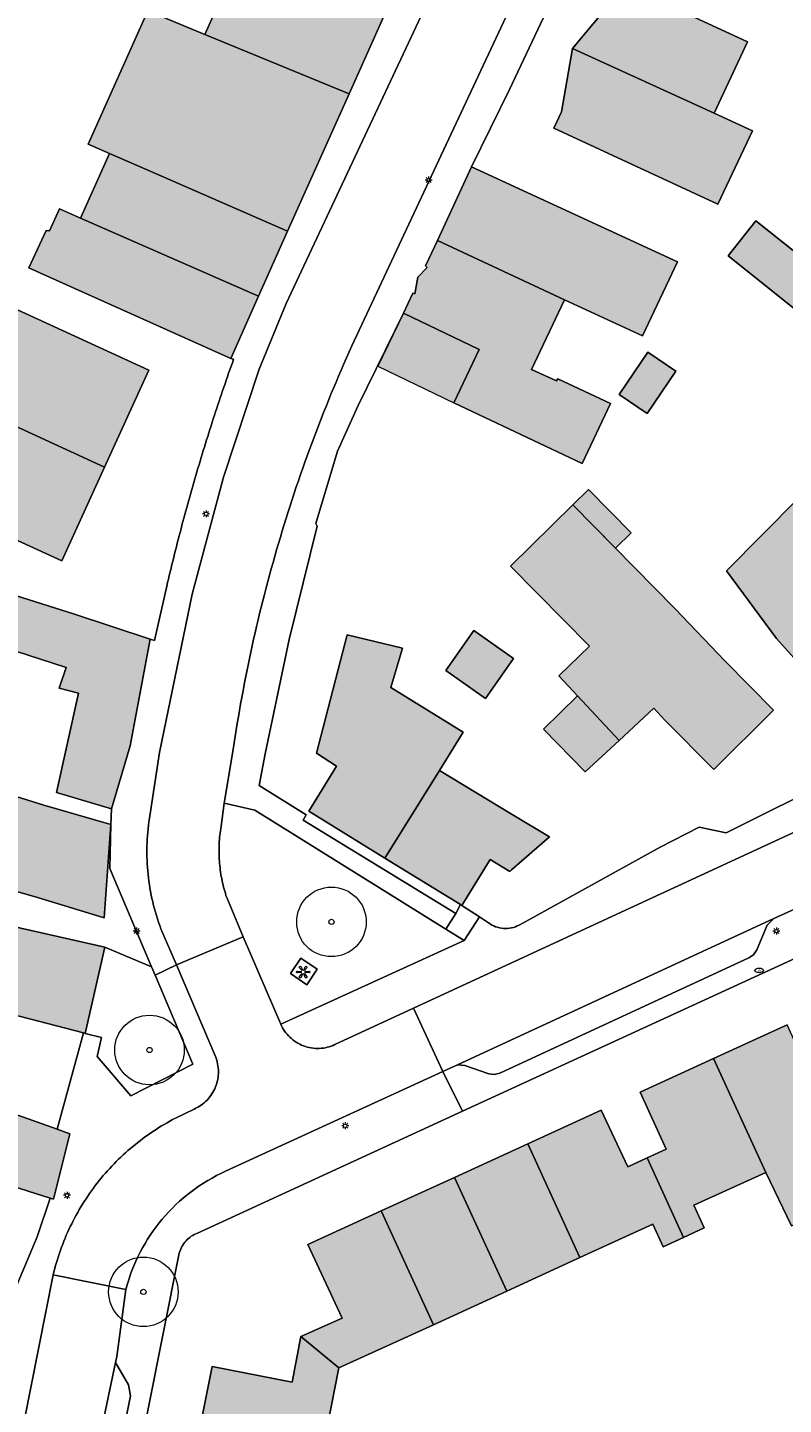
# Model space of a CAD drawing. Header units: metres. Extents: x 187482 to 189800, y 333582 to 335019.
# Tile 48 of 256: x 188123 to 188178, y 333767 to 333866. Entities that reach past the tile are written whole.
import ezdxf
from ezdxf.enums import TextEntityAlignment as Align

# ---------------------------------------------------------------- set-up
doc = ezdxf.new("R2010")
doc.units = ezdxf.units.M
doc.layers.get('0').update_dxf_attribs({"color": 252, "lineweight": 18})
for name, color, linetype, lineweight in [('B-WE-GR-BEPLANTING_CULTUUR_BODEMBEDEKKER-GV', 252, 'Continuous', 18), ('B-WE-GR-BOOM-S', 252, 'Continuous', 18), ('B-WE-GR-HAAG-G', 252, 'GR-HAAG1-SO', 18), ('B-WE-IE-KUNSTOBJECT-S', 252, 'Continuous', 18), ('B-WE-IE-MEUBILAIR-S', 252, 'Continuous', 18), ('B-WE-IE-TERREINAFSCHEIDING_KUNSTMATIG_HEKWERK-G', 252, 'IE-TERREINAFSCHEIDING_KUNSTMATIG-SO', 18), ('B-WE-IE-TERREINAFSCHEIDING_KUNSTMATIG_HEKWERK_RASTER-G', 252, 'IE-TERREINAFSCHEIDING_KUNSTMATIG-SO', 18), ('B-WE-OG-BEBOUWING-GV', 252, 'Continuous', 18), ('B-WE-OG-BEBOUWING_LUIFEL-GV', 252, 'Continuous', 18), ('B-WE-OG-TERREIN_ERF-GV', 252, 'Continuous', 18), ('B-WE-VH-GESLOTENVERHARDING_ASFALT-GV', 252, 'Continuous', 18), ('B-WE-VH-OPENVERHARDING-GV', 252, 'Continuous', 18), ('B-WE-VH-OPENVERHARDING_BETONSTRAATSTEEN-GV', 252, 'Continuous', 18), ('B-WE-VH-OPENVERHARDING_SIERBESTRATING-GV', 252, 'Continuous', 18), ('B-WE-VH-OPENVERHARDING_TEGEL-GV', 252, 'Continuous', 18)]:
    doc.layers.add(name, color=color, linetype=linetype, lineweight=lineweight)
doc.layers.add('B-WE-OG-BEBOUWING-V', color=7, linetype='Continuous', lineweight=18, true_color=0xf0f0f0)
doc.styles.add('NLCS-ISO', font='NLCS-ISO.ttf')
doc.linetypes.add('GR-HAAG1-SO', pattern='A,6,[176,NLCS.SHX,S=0.125,R=0,X=0,Y=0],-2', length=8)
doc.linetypes.add('IE-TERREINAFSCHEIDING_KUNSTMATIG-SO', pattern='A,4,[82,NLCS.SHX,S=0.75,R=90,X=0,Y=0],4,-2', length=10)

# ---------------------------------------------------------------- blocks, each defined once
blk = doc.blocks.new('SIE-MEUBILAIR_PAAL_LICHTMAST-SO')
for points in [[(-0.62, 0), (-1, 0)], [(-0.71, 0.71), (-0.44, 0.44)], [(0, 1), (0, 0.62)], [(0.44, 0.44), (0.71, 0.71)], [(1, 0), (0.62, 0)], [(-0.71, -0.71), (-0.44, -0.44)], [(0, -0.62), (0, -1)], [(0.44, -0.44), (0.71, -0.71)]]:
    blk.add_lwpolyline(points)
blk.add_circle((0, 0), 0.5)
blk = doc.blocks.new('SIE-MEUBILAIR_PUT_BRANDKRAAN-SO')
blk.add_ellipse((0, 0), major_axis=(1.25, 0), ratio=0.54)
at = {"style": 'NLCS-ISO'}
blk.add_text('bk', height=0.75, dxfattribs=at).set_placement((0.03, 0), align=Align.MIDDLE_CENTER)
blk = doc.blocks.new('SIE-KUNSTOBJECT-SO')
at = {"flags": 128}
blk.add_lwpolyline([(0.27, -0.73, 0.700208), (-0.27, -0.73), (-0.56, -1.53, -1), (-1.05, -1.25), (-0.5, -0.6, 0.700208), (-0.77, -0.13), (-1.6, -0.28, -1), (-1.6, 0.28), (-0.77, 0.13, 0.700208), (-0.5, 0.6), (-1.05, 1.25, -1), (-0.56, 1.53), (-0.27, 0.73, 0.700208), (0.27, 0.73), (0.56, 1.53, -1), (1.05, 1.25), (0.5, 0.6, 0.700208), (0.77, 0.13), (1.6, 0.28, -1), (1.6, -0.28), (0.77, -0.13, 0.700208), (0.5, -0.6), (1.05, -1.25, -1), (0.56, -1.53)], format="xyb", close=True, dxfattribs=at)
blk = doc.blocks.new('SGR-BOOM_GBKN-SO')
at = {"color": 0, "linetype": 'ByBlock', "lineweight": 18}
for radius in [2, 0.15]:
    blk.add_circle((0, 0), radius, dxfattribs=at)

msp = doc.modelspace()

# ---------------------------------------------------------------- hatches: boundary and pattern name
at = {"layer": 'B-WE-OG-BEBOUWING-V'}
h = msp.add_hatch(color=256, dxfattribs=at)
h.dxf.hatch_style = 1
h.paths.add_polyline_path([(188132.429, 333873.756), (188131.81, 333872.349), (188133.012, 333871.901), (188132.41, 333870.531), (188137.352, 333868.689), (188135.911, 333865.47), (188137.65, 333864.753), (188146.282, 333861.196), (188149.117, 333867.53)], flags=17)
h = msp.add_hatch(color=256, dxfattribs=at)
h.dxf.hatch_style = 1
h.paths.add_polyline_path([(188172.538, 333859.796), (188174.929, 333864.943), (188165.842, 333869.161), (188165.261, 333867.988), (188162.353, 333864.458)], flags=17)
h = msp.add_hatch(color=256, dxfattribs=at)
h.dxf.hatch_style = 1
h.paths.add_polyline_path([(188141.86, 333851.318), (188146.282, 333861.196), (188137.65, 333864.753), (188135.911, 333865.47), (188131.808, 333867.161), (188127.519, 333857.577), (188129.053, 333856.908), (188131.585, 333855.803)], flags=17)
h = msp.add_hatch(color=256, dxfattribs=at)
h.dxf.hatch_style = 1
h.paths.add_polyline_path([(188172.538, 333859.796), (188162.353, 333864.458), (188161.557, 333859.905), (188161.003, 333858.732), (188172.801, 333853.256), (188175.275, 333858.54)], flags=17)
h = msp.add_hatch(color=256, dxfattribs=at)
h.dxf.hatch_style = 1
h.paths.add_polyline_path([(188139.769, 333846.646), (188141.86, 333851.318), (188131.585, 333855.803), (188129.053, 333856.908), (188126.976, 333852.266)], flags=17)
h = msp.add_hatch(color=256, dxfattribs=at)
h.dxf.hatch_style = 1
h.paths.add_polyline_path([(188152.625, 333850.661), (188161.771, 333846.398), (188167.377, 333843.794), (188169.896, 333849.121), (188155.091, 333855.939)], flags=17)
h = msp.add_hatch(color=256, dxfattribs=at)
h.dxf.hatch_style = 1
h.paths.add_polyline_path([(188137.768, 333842.176), (188139.769, 333846.646), (188126.976, 333852.266), (188125.447, 333852.938), (188124.748, 333851.336), (188124.493, 333851.378), (188123.249, 333848.676), (188124.052, 333848.316)], flags=17)
h = msp.add_hatch(color=256, dxfattribs=at)
h.dxf.hatch_style = 1
h.paths.add_polyline_path([(188178.421, 333845.647), (188180.426, 333848.149), (188175.536, 333852.06), (188173.544, 333849.549)], flags=17)
h = msp.add_hatch(color=256, dxfattribs=at)
h.dxf.hatch_style = 1
h.paths.add_polyline_path([(188161.771, 333846.398), (188152.625, 333850.661), (188151.768, 333848.826), (188151.888, 333848.703), (188151.219, 333848.021), (188151.017, 333846.829), (188150.864, 333846.867), (188150.188, 333845.433), (188155.643, 333842.814), (188153.804, 333838.986), (188163.04, 333834.62), (188165.083, 333838.941), (188161.295, 333840.697), (188161.181, 333840.571), (188159.393, 333841.388)], flags=17)
h = msp.add_hatch(color=256, dxfattribs=at)
h.dxf.hatch_style = 1
h.paths.add_polyline_path([(188121.012, 333837.881), (188128.682, 333834.345), (188131.877, 333841.34), (188122.12, 333845.804), (188118.919, 333838.843)], flags=17)
h = msp.add_hatch(color=256, dxfattribs=at)
h.dxf.hatch_style = 1
h.paths.add_polyline_path([(188153.804, 333838.986), (188155.643, 333842.814), (188150.188, 333845.433), (188148.35, 333841.605)], flags=17)
h = msp.add_hatch(color=256, dxfattribs=at)
h.dxf.hatch_style = 1
h.paths.add_polyline_path([(188167.705, 333838.222), (188169.765, 333841.253), (188167.754, 333842.62), (188165.694, 333839.589)], flags=17)
h = msp.add_hatch(color=256, dxfattribs=at)
h.dxf.hatch_style = 1
h.paths.add_polyline_path([(188121.012, 333837.881), (188119.851, 333835.357), (188117.759, 333836.321), (188115.82, 333832.107), (188125.615, 333827.632), (188128.682, 333834.345)], flags=17)
h = msp.add_hatch(color=256, dxfattribs=at)
h.dxf.hatch_style = 1
h.paths.add_polyline_path([(188185.778, 333829.736), (188186.1, 333830.074), (188185.714, 333830.433), (188181.133, 333834.693), (188173.425, 333826.899), (188177.015, 333822.046), (188183.838, 333814.415), (188185.475, 333812.584), (188190.625, 333816.346), (188190.54, 333816.443), (188190.386, 333816.621), (188190.232, 333816.487), (188184.09, 333823.997), (188183.01, 333823.193), (188181.446, 333825.19)], flags=17)
h = msp.add_hatch(color=256, dxfattribs=at)
h.dxf.hatch_style = 1
h.paths.add_polyline_path([(188162.373, 333831.637), (188165.439, 333828.523), (188166.57, 333829.636), (188163.504, 333832.751)], flags=17)
h = msp.add_hatch(color=256, dxfattribs=at)
h.dxf.hatch_style = 1
h.paths.add_polyline_path([(188165.693, 333814.704), (188168.194, 333817.021), (188168.984, 333816.169), (188172.5, 333812.615), (188176.806, 333816.875), (188173.29, 333820.429), (188169.723, 333824.171), (188162.373, 333831.637), (188157.885, 333827.243), (188163.56, 333821.49), (188161.364, 333819.344), (188162.699, 333817.913)], flags=17)
h = msp.add_hatch(color=256, dxfattribs=at)
h.dxf.hatch_style = 1
h.paths.add_polyline_path([(188120.453, 333821.717), (188125.926, 333819.958), (188125.433, 333818.459), (188126.814, 333818.108), (188125.238, 333810.957), (188129.207, 333809.79), (188130.538, 333814.315), (188131.968, 333821.996), (188126.534, 333823.774), (188115.674, 333827.213), (188112.152, 333817.388), (188114.756, 333816.549), (188115.102, 333817.586), (188118.69, 333816.431)], flags=17)
h = msp.add_hatch(color=256, dxfattribs=at)
h.dxf.hatch_style = 1
h.paths.add_polyline_path([(188148.859, 333806.246), (188152.771, 333812.547), (188154.485, 333815.308), (188149.277, 333818.515), (188150.113, 333821.335), (188146.141, 333822.303), (188143.944, 333813.794), (188145.379, 333812.867), (188143.375, 333809.619)], flags=17)
h = msp.add_hatch(color=256, dxfattribs=at)
h.dxf.hatch_style = 1
h.paths.add_polyline_path([(188156.092, 333817.728), (188158.107, 333820.589), (188155.245, 333822.605), (188153.23, 333819.743)], flags=17)
h = msp.add_hatch(color=256, dxfattribs=at)
h.dxf.hatch_style = 1
h.paths.add_polyline_path([(188162.699, 333817.913), (188160.26, 333815.519), (188163.259, 333812.448), (188165.693, 333814.704)], flags=17)
h = msp.add_hatch(color=256, dxfattribs=at)
h.dxf.hatch_style = 1
h.paths.add_polyline_path([(188129.139, 333808.662), (188124.339, 333810.063), (188122.348, 333810.668), (188120.964, 333811.089), (188111.331, 333814.016), (188109.448, 333807.569), (188123.876, 333803.416), (188128.659, 333801.959)], flags=17)
h = msp.add_hatch(color=256, dxfattribs=at)
h.dxf.hatch_style = 1
h.paths.add_polyline_path([(188148.859, 333806.246), (188154.295, 333802.902), (188154.395, 333802.841), (188156.43, 333806.156), (188157.826, 333805.295), (188157.956, 333805.407), (188160.691, 333807.764), (188158.009, 333809.377), (188152.771, 333812.547)], flags=17)
h = msp.add_hatch(color=256, dxfattribs=at)
h.dxf.hatch_style = 1
h.paths.add_polyline_path([(188113.757, 333790.294), (188114.59, 333793.261), (188107.817, 333795.775), (188108.757, 333799.148), (188112.276, 333798.311), (188112.076, 333797.595), (188127.177, 333793.672), (188127.303, 333793.639), (188128.708, 333799.851), (188121.396, 333801.505), (188121.317, 333801.39), (188113.196, 333803.681), (188110.584, 333804.757), (188110.757, 333805.503), (188102.307, 333807.874), (188100.022, 333798.537), (188105.695, 333796.721), (188104.821, 333793.59), (188113.061, 333791.021), (188112.928, 333790.552)], flags=17)
h = msp.add_hatch(color=256, dxfattribs=at)
h.dxf.hatch_style = 1
h.paths.add_polyline_path([(188109.235, 333785.699), (188111.473, 333785.043), (188114.833, 333784.084), (188115.06, 333784.88), (188124.794, 333781.807), (188125.034, 333781.731), (188126.211, 333786.423), (188125.294, 333786.749), (188121.035, 333788.263), (188113.757, 333790.294), (188112.928, 333790.552), (188113.061, 333791.021), (188104.821, 333793.59), (188105.695, 333796.721), (188100.022, 333798.537), (188096.232, 333799.75), (188090.915, 333801.141), (188089.982, 333797.797), (188092.841, 333797.032), (188099.155, 333795.342), (188098.866, 333794.322), (188100.614, 333793.746), (188100.352, 333792.803), (188104.278, 333791.641), (188103.485, 333788.902), (188107.952, 333787.488)], flags=17)
h = msp.add_hatch(color=256, dxfattribs=at)
h.dxf.hatch_style = 1
h.paths.add_polyline_path([(188172.49, 333791.83), (188176.24, 333783.642), (188178.093, 333779.808), (188183.112, 333782.142), (188181.526, 333786.052), (188177.771, 333794.249)], flags=17)
h = msp.add_hatch(color=256, dxfattribs=at)
h.dxf.hatch_style = 1
h.paths.add_polyline_path([(188176.24, 333783.642), (188172.49, 333791.83), (188167.209, 333789.411), (188169.082, 333785.32), (188167.7, 333784.687), (188170.32, 333778.967), (188171.814, 333779.656), (188171.075, 333781.286)], flags=17)
h = msp.add_hatch(color=256, dxfattribs=at)
h.dxf.hatch_style = 1
h.paths.add_polyline_path([(188159.14, 333785.705), (188162.881, 333777.535), (188168.116, 333779.927), (188168.865, 333778.296), (188170.32, 333778.967), (188167.7, 333784.687), (188166.318, 333784.054), (188164.414, 333788.121)], flags=17)
h = msp.add_hatch(color=256, dxfattribs=at)
h.dxf.hatch_style = 1
h.paths.add_polyline_path([(188157.612, 333775.116), (188162.881, 333777.535), (188159.14, 333785.705), (188153.867, 333783.289)], flags=17)
h = msp.add_hatch(color=256, dxfattribs=at)
h.dxf.hatch_style = 1
h.paths.add_polyline_path([(188148.594, 333780.874), (188152.339, 333772.7), (188157.612, 333775.116), (188153.867, 333783.289)], flags=17)
h = msp.add_hatch(color=256, dxfattribs=at)
h.dxf.hatch_style = 1
h.paths.add_polyline_path([(188152.339, 333772.7), (188148.594, 333780.874), (188143.322, 333778.458), (188145.771, 333773.178), (188142.805, 333771.838), (188145.55, 333769.601)], flags=17)
h = msp.add_hatch(color=256, dxfattribs=at)
h.dxf.hatch_style = 1
h.paths.add_polyline_path([(188142.805, 333771.838), (188142.191, 333768.57), (188136.444, 333769.696), (188135.315, 333764.051), (188144.1, 333762.294), (188145.55, 333769.601)], flags=17)

# ---------------------------------------------------------------- linework, layer by layer
at = {"layer": 'B-WE-GR-BEPLANTING_CULTUUR_BODEMBEDEKKER-GV', "flags": 128}
msp.add_lwpolyline([(188137.477, 333803.418), (188138.675, 333800.586), (188141.361, 333794.314), (188154.565, 333800.322), (188153.24, 333801.143), (188139.502, 333809.704), (188137.29, 333810.188), (188137.047, 333808.353)], dxfattribs=at)
at = {"layer": 'B-WE-GR-BEPLANTING_CULTUUR_BODEMBEDEKKER-GV'}
for points in [[(188137.047, 333808.353, 0.030584), (188136.933, 333807.109)], [(188136.933, 333807.109, 0.030424), (188136.967, 333805.86)], [(188136.967, 333805.86, 0.029208), (188137.149, 333804.624)], [(188137.149, 333804.624, 0.029895), (188137.477, 333803.418)]]:
    msp.add_lwpolyline(points, format="xyb", dxfattribs=at)
at = {"layer": 'B-WE-GR-BEPLANTING_CULTUUR_BODEMBEDEKKER-GV', "flags": 128}
for points in [[(188127.303, 333793.639), (188128.482, 333793.349), (188128.158, 333791.974), (188130.58, 333789.149), (188135.054, 333791.425), (188132.33, 333797.841), (188132.078, 333798.435), (188128.708, 333799.851)], [(188143.984, 333798.255), (188143.244, 333797.138), (188142.059, 333797.942), (188142.799, 333799.059)]]:
    msp.add_lwpolyline(points, close=True, dxfattribs=at)
at = {"layer": 'B-WE-GR-HAAG-G', "ltscale": 0.2, "flags": 128}
for points in [[(188168.65, 333807.03), (188158.497, 333801.433)], [(188154.395, 333802.841), (188155.658, 333802.014)]]:
    msp.add_lwpolyline(points, dxfattribs=at)
at = {"layer": 'B-WE-GR-HAAG-G', "ltscale": 0.2}
for points in [[(188156.81, 333801.316, -0.071755), (188156.301, 333801.593)], [(188157.376, 333801.192, -0.071128), (188156.81, 333801.316)], [(188157.954, 333801.232, -0.069113), (188157.376, 333801.192)], [(188158.497, 333801.433, -0.072161), (188157.954, 333801.232)]]:
    msp.add_lwpolyline(points, format="xyb", dxfattribs=at)
at = {"layer": 'B-WE-IE-TERREINAFSCHEIDING_KUNSTMATIG_HEKWERK-G', "ltscale": 0.2, "flags": 128}
msp.add_lwpolyline([(188162.069, 333870.574), (188157.804, 333861.505)], dxfattribs=at)
at = {"layer": 'B-WE-IE-TERREINAFSCHEIDING_KUNSTMATIG_HEKWERK_RASTER-G', "ltscale": 0.2, "flags": 128}
msp.add_lwpolyline([(188150.188, 333845.433), (188146.92, 333838.792), (188145.454, 333835.51), (188143.881, 333830.294), (188143.982, 333830.107), (188141.959, 333821.964), (188140.24, 333813.752), (188139.812, 333811.469), (188143.194, 333809.363)], dxfattribs=at)
at = {"layer": 'B-WE-OG-BEBOUWING-GV', "flags": 128}
for points in [[(188132.429, 333873.756), (188131.81, 333872.349), (188133.012, 333871.901), (188132.41, 333870.531), (188137.352, 333868.689), (188135.911, 333865.47), (188137.65, 333864.753), (188146.282, 333861.196), (188149.117, 333867.53)], [(188172.538, 333859.796), (188174.929, 333864.943), (188165.842, 333869.161), (188165.261, 333867.988), (188162.353, 333864.458)], [(188141.86, 333851.318), (188146.282, 333861.196), (188137.65, 333864.753), (188135.911, 333865.47), (188131.808, 333867.161), (188127.519, 333857.577), (188129.053, 333856.908), (188131.585, 333855.803)], [(188172.538, 333859.796), (188162.353, 333864.458), (188161.557, 333859.905), (188161.003, 333858.732), (188172.801, 333853.256), (188175.275, 333858.54)], [(188139.769, 333846.646), (188141.86, 333851.318), (188131.585, 333855.803), (188129.053, 333856.908), (188126.976, 333852.266)], [(188152.625, 333850.661), (188161.771, 333846.398), (188167.377, 333843.794), (188169.896, 333849.121), (188155.091, 333855.939)], [(188137.768, 333842.176), (188139.769, 333846.646), (188126.976, 333852.266), (188125.447, 333852.938), (188124.748, 333851.336), (188124.493, 333851.378), (188123.249, 333848.676), (188124.052, 333848.316)], [(188178.421, 333845.647), (188180.426, 333848.149), (188175.536, 333852.06), (188173.544, 333849.549)], [(188161.771, 333846.398), (188152.625, 333850.661), (188151.768, 333848.826), (188151.888, 333848.703), (188151.219, 333848.021), (188151.017, 333846.829), (188150.864, 333846.867), (188150.188, 333845.433), (188155.643, 333842.814), (188153.804, 333838.986), (188163.04, 333834.62), (188165.083, 333838.941), (188161.295, 333840.697), (188161.181, 333840.571), (188159.393, 333841.388)], [(188121.012, 333837.881), (188128.682, 333834.345), (188131.877, 333841.34), (188122.12, 333845.804), (188118.919, 333838.843)], [(188167.705, 333838.222), (188169.765, 333841.253), (188167.754, 333842.62), (188165.694, 333839.589)], [(188121.012, 333837.881), (188119.851, 333835.357), (188117.759, 333836.321), (188115.82, 333832.107), (188125.615, 333827.632), (188128.682, 333834.345)], [(188185.778, 333829.736), (188186.1, 333830.074), (188185.714, 333830.433), (188181.133, 333834.693), (188173.425, 333826.899), (188177.015, 333822.046), (188183.838, 333814.415), (188185.475, 333812.584), (188190.625, 333816.346), (188190.54, 333816.443), (188190.386, 333816.621), (188190.232, 333816.487), (188184.09, 333823.997), (188183.01, 333823.193), (188181.446, 333825.19)], [(188165.693, 333814.704), (188168.194, 333817.021), (188168.984, 333816.169), (188172.5, 333812.615), (188176.806, 333816.875), (188173.29, 333820.429), (188169.723, 333824.171), (188162.373, 333831.637), (188157.885, 333827.243), (188163.56, 333821.49), (188161.364, 333819.344), (188162.699, 333817.913)], [(188120.453, 333821.717), (188125.926, 333819.958), (188125.433, 333818.459), (188126.814, 333818.108), (188125.238, 333810.957), (188129.207, 333809.79), (188130.538, 333814.315), (188131.968, 333821.996), (188126.534, 333823.774), (188115.674, 333827.213), (188112.152, 333817.388), (188114.756, 333816.549), (188115.102, 333817.586), (188118.69, 333816.431)], [(188148.859, 333806.246), (188152.771, 333812.547), (188154.485, 333815.308), (188149.277, 333818.515), (188150.113, 333821.335), (188146.141, 333822.303), (188143.944, 333813.794), (188145.379, 333812.867), (188143.375, 333809.619)], [(188156.092, 333817.728), (188158.107, 333820.589), (188155.245, 333822.605), (188153.23, 333819.743)], [(188162.699, 333817.913), (188160.26, 333815.519), (188163.259, 333812.448), (188165.693, 333814.704)], [(188129.139, 333808.662), (188124.339, 333810.063), (188122.348, 333810.668), (188120.964, 333811.089), (188111.331, 333814.016), (188109.448, 333807.569), (188123.876, 333803.416), (188128.659, 333801.959)], [(188148.859, 333806.246), (188154.295, 333802.902), (188154.395, 333802.841), (188156.43, 333806.156), (188157.826, 333805.295), (188157.956, 333805.407), (188160.691, 333807.764), (188158.009, 333809.377), (188152.771, 333812.547)], [(188113.757, 333790.294), (188114.59, 333793.261), (188107.817, 333795.775), (188108.757, 333799.148), (188112.276, 333798.311), (188112.076, 333797.595), (188127.177, 333793.672), (188127.303, 333793.639), (188128.708, 333799.851), (188121.396, 333801.505), (188121.317, 333801.39), (188113.196, 333803.681), (188110.584, 333804.757), (188110.757, 333805.503), (188102.307, 333807.874), (188100.022, 333798.537), (188105.695, 333796.721), (188104.821, 333793.59), (188113.061, 333791.021), (188112.928, 333790.552)], [(188172.49, 333791.83), (188176.24, 333783.642), (188178.093, 333779.808), (188183.112, 333782.142), (188181.526, 333786.052), (188177.771, 333794.249)], [(188176.24, 333783.642), (188172.49, 333791.83), (188167.209, 333789.411), (188169.082, 333785.32), (188167.7, 333784.687), (188170.32, 333778.967), (188171.814, 333779.656), (188171.075, 333781.286)], [(188159.14, 333785.705), (188162.881, 333777.535), (188168.116, 333779.927), (188168.865, 333778.296), (188170.32, 333778.967), (188167.7, 333784.687), (188166.318, 333784.054), (188164.414, 333788.121)], [(188157.612, 333775.116), (188162.881, 333777.535), (188159.14, 333785.705), (188153.867, 333783.289)], [(188148.594, 333780.874), (188152.339, 333772.7), (188157.612, 333775.116), (188153.867, 333783.289)], [(188152.339, 333772.7), (188148.594, 333780.874), (188143.322, 333778.458), (188145.771, 333773.178), (188142.805, 333771.838), (188145.55, 333769.601)], [(188142.805, 333771.838), (188142.191, 333768.57), (188136.444, 333769.696), (188135.315, 333764.051), (188144.1, 333762.294), (188145.55, 333769.601)]]:
    msp.add_lwpolyline(points, close=True, dxfattribs=at)
msp.add_lwpolyline([(188115.06, 333784.88), (188124.794, 333781.807), (188125.034, 333781.731), (188126.211, 333786.423), (188125.294, 333786.749), (188121.035, 333788.263)], dxfattribs=at)
at = {"layer": 'B-WE-OG-BEBOUWING_LUIFEL-GV', "flags": 128}
for points in [[(188153.804, 333838.986), (188155.643, 333842.814), (188150.188, 333845.433), (188148.35, 333841.605)], [(188162.373, 333831.637), (188165.439, 333828.523), (188166.57, 333829.636), (188163.504, 333832.751)]]:
    msp.add_lwpolyline(points, close=True, dxfattribs=at)
at = {"layer": 'B-WE-OG-TERREIN_ERF-GV', "flags": 128}
for points in [[(188162.069, 333870.574), (188157.804, 333861.505), (188155.091, 333855.939), (188169.896, 333849.121), (188167.377, 333843.794), (188161.771, 333846.398), (188159.393, 333841.388), (188161.181, 333840.571), (188161.295, 333840.697), (188165.083, 333838.941), (188163.04, 333834.62), (188153.804, 333838.986), (188155.643, 333842.814), (188150.188, 333845.433), (188146.92, 333838.792), (188145.454, 333835.51), (188143.881, 333830.294), (188143.982, 333830.107), (188141.959, 333821.964), (188140.24, 333813.752), (188139.812, 333811.469), (188143.194, 333809.363), (188142.969, 333808.977), (188153.95, 333802.257), (188154.295, 333802.902), (188148.859, 333806.246), (188143.375, 333809.619), (188145.379, 333812.867), (188143.944, 333813.794), (188146.141, 333822.303), (188150.113, 333821.335), (188149.277, 333818.515), (188154.485, 333815.308), (188152.771, 333812.547), (188158.009, 333809.377), (188160.691, 333807.764), (188157.956, 333805.407), (188157.826, 333805.295), (188156.43, 333806.156), (188154.395, 333802.841), (188155.658, 333802.014), (188156.301, 333801.593)], [(188137.975, 333842.11), (188137.768, 333842.176), (188124.052, 333848.316), (188123.249, 333848.676), (188124.493, 333851.378), (188124.748, 333851.336), (188125.447, 333852.938), (188126.976, 333852.266), (188129.053, 333856.908), (188127.519, 333857.577), (188131.808, 333867.161), (188135.911, 333865.47), (188137.352, 333868.689)], [(188183.838, 333814.415), (188177.015, 333822.046), (188173.425, 333826.899), (188181.133, 333834.693)], [(188115.674, 333827.213), (188126.534, 333823.774), (188131.968, 333821.996), (188132.3, 333821.899), (188133.17, 333825.795)], [(188121.396, 333801.505), (188128.708, 333799.851), (188132.078, 333798.435), (188129.081, 333805.496), (188129.139, 333808.662), (188129.207, 333809.79), (188125.238, 333810.957), (188126.814, 333818.108), (188125.433, 333818.459), (188125.926, 333819.958), (188120.453, 333821.717)], [(188158.497, 333801.433), (188168.65, 333807.03), (188171.456, 333808.477), (188173.387, 333808.072), (188181.326, 333812.014)], [(188190.962, 333788.4), (188185.967, 333799.31), (188183.063, 333801.215), (188154.438, 333788.055), (188135.376, 333779.291)], [(188135.315, 333764.051), (188136.444, 333769.696), (188142.191, 333768.57), (188142.805, 333771.838), (188145.771, 333773.178), (188143.322, 333778.458), (188148.594, 333780.874), (188153.867, 333783.289), (188159.14, 333785.705), (188164.414, 333788.121), (188166.318, 333784.054), (188167.7, 333784.687), (188169.082, 333785.32), (188167.209, 333789.411), (188172.49, 333791.83), (188177.771, 333794.249)], [(188121.315, 333772.982), (188123.859, 333779.011), (188124.794, 333781.807), (188115.06, 333784.88)], [(188178.093, 333779.808), (188176.24, 333783.642), (188171.075, 333781.286), (188171.814, 333779.656), (188170.32, 333778.967), (188168.865, 333778.296), (188168.116, 333779.927), (188162.881, 333777.535), (188157.612, 333775.116), (188152.339, 333772.7), (188145.55, 333769.601), (188144.1, 333762.294)], [(188134.065, 333777.853), (188125.02, 333732.483), (188125.797, 333732.339), (188152.552, 333726.93), (188153.982, 333734.031), (188150.845, 333734.646), (188147.708, 333735.26), (188148.316, 333738.362), (188148.923, 333741.464), (188152.056, 333740.832), (188155.19, 333740.199), (188156.148, 333744.952), (188153.949, 333745.392), (188154.564, 333748.477), (188155.18, 333751.562), (188157.38, 333751.112)]]:
    msp.add_lwpolyline(points, dxfattribs=at)
for points in [[(188172.538, 333859.796), (188175.275, 333858.54), (188172.801, 333853.256), (188161.003, 333858.732), (188161.557, 333859.905), (188162.353, 333864.458), (188165.261, 333867.988), (188165.842, 333869.161), (188174.929, 333864.943)], [(188175.536, 333852.06), (188180.426, 333848.149), (188178.421, 333845.647), (188173.544, 333849.549)], [(188128.682, 333834.345), (188125.615, 333827.632), (188115.82, 333832.107), (188117.759, 333836.321), (188119.851, 333835.357), (188121.012, 333837.881), (188118.919, 333838.843), (188122.12, 333845.804), (188131.877, 333841.34)], [(188167.705, 333838.222), (188165.694, 333839.589), (188167.754, 333842.62), (188169.765, 333841.253)], [(188162.373, 333831.637), (188169.723, 333824.171), (188173.29, 333820.429), (188176.806, 333816.875), (188172.5, 333812.615), (188168.984, 333816.169), (188168.194, 333817.021), (188165.693, 333814.704), (188163.259, 333812.448), (188160.26, 333815.519), (188162.699, 333817.913), (188161.364, 333819.344), (188163.56, 333821.49), (188157.885, 333827.243)], [(188158.107, 333820.589), (188156.092, 333817.728), (188153.23, 333819.743), (188155.245, 333822.605)], [(188129.139, 333808.662), (188128.659, 333801.959), (188123.876, 333803.416), (188109.448, 333807.569), (188111.331, 333814.016), (188120.964, 333811.089), (188122.348, 333810.668), (188124.339, 333810.063)], [(188113.757, 333790.294), (188121.035, 333788.263), (188125.294, 333786.749), (188127.177, 333793.672), (188112.076, 333797.595), (188112.276, 333798.311), (188108.757, 333799.148), (188107.817, 333795.775), (188114.59, 333793.261)]]:
    msp.add_lwpolyline(points, close=True, dxfattribs=at)
at = {"layer": 'B-WE-OG-TERREIN_ERF-GV'}
for points in [[(188136.598, 333838.085, -0.007135), (188137.975, 333842.11)], [(188135.338, 333834.022, -0.006914), (188136.598, 333838.085)], [(188134.195, 333829.924, -0.007071), (188135.338, 333834.022)], [(188133.17, 333825.795, -0.007012), (188134.195, 333829.924)], [(188156.301, 333801.593, 0.071755), (188156.81, 333801.316)], [(188156.81, 333801.316, 0.071128), (188157.376, 333801.192)], [(188157.376, 333801.192, 0.069113), (188157.954, 333801.232)], [(188157.954, 333801.232, 0.072161), (188158.497, 333801.433)], [(188135.376, 333779.291, 0.05778), (188134.933, 333779.053)], [(188134.261, 333778.315, 0.057032), (188134.065, 333777.853)], [(188134.555, 333778.722, 0.058575), (188134.261, 333778.315)], [(188134.933, 333779.053, 0.055046), (188134.555, 333778.722)]]:
    msp.add_lwpolyline(points, format="xyb", dxfattribs=at)
at = {"layer": 'B-WE-VH-GESLOTENVERHARDING_ASFALT-GV', "flags": 128}
for points in [[(188146.484, 333843.075), (188179.688, 333913.986), (188181.918, 333918.495), (188184.313, 333922.919), (188194.001, 333939.502), (188189.45, 333942.161), (188174.196, 333915.975)], [(188168.47, 333903.083), (188141.757, 333846.13), (188139.803, 333841.392), (188137.239, 333833.643), (188135.001, 333825.222), (188132.653, 333813.84), (188131.917, 333809.11)], [(188236.806, 333843.508), (188198.285, 333819.204), (188187.728, 333812.9), (188184.574, 333811.141), (188181.347, 333809.521), (188150.922, 333795.452), (188153.018, 333790.912), (188154.063, 333791.393), (188176.825, 333801.897), (188179.582, 333803.161)], [(188137.047, 333808.353), (188137.29, 333810.188), (188137.945, 333814.058)], [(188132.755, 333801.165), (188133.865, 333798.563), (188138.675, 333800.586), (188137.477, 333803.418)]]:
    msp.add_lwpolyline(points, dxfattribs=at)
at = {"layer": 'B-WE-VH-GESLOTENVERHARDING_ASFALT-GV'}
for points in [[(188143.595, 333836.062, -0.017555), (188146.484, 333843.075)], [(188141.201, 333828.865, -0.017469), (188143.595, 333836.062)], [(188139.315, 333821.518, -0.017427), (188141.201, 333828.865)], [(188137.945, 333814.058, -0.017429), (188139.315, 333821.518)], [(188131.917, 333809.11, 0.031858), (188131.741, 333807.1)], [(188136.933, 333807.109, -0.030584), (188137.047, 333808.353)], [(188131.741, 333807.1, 0.032228), (188131.824, 333805.084)], [(188136.967, 333805.86, -0.030424), (188136.933, 333807.109)], [(188131.824, 333805.084, 0.032182), (188132.164, 333803.095)], [(188137.149, 333804.624, -0.029208), (188136.967, 333805.86)], [(188137.477, 333803.418, -0.029895), (188137.149, 333804.624)], [(188132.164, 333803.095, 0.032745), (188132.755, 333801.165)]]:
    msp.add_lwpolyline(points, format="xyb", dxfattribs=at)
at = {"layer": 'B-WE-VH-GESLOTENVERHARDING_ASFALT-GV', "flags": 128}
msp.add_lwpolyline([(188129.485, 333769.973), (188129.576, 333770.407), (188130.232, 333775.23), (188125.006, 333776.286), (188118.173, 333741.947), (188117.146, 333738.397), (188115.113, 333728.579), (188120.686, 333727.665), (188120.841, 333728.047), (188121.371, 333728.58), (188121.534, 333728.96), (188122.446, 333733.421), (188122.448, 333733.815), (188122.147, 333734.618), (188122.152, 333734.956), (188123.316, 333740.633)], close=True, dxfattribs=at)
at = {"layer": 'B-WE-VH-OPENVERHARDING-GV', "flags": 128}
msp.add_lwpolyline([(188153.95, 333802.257), (188153.24, 333801.143), (188154.565, 333800.322), (188155.658, 333802.014), (188154.395, 333802.841), (188154.295, 333802.902)], close=True, dxfattribs=at)
at = {"layer": 'B-WE-VH-OPENVERHARDING_BETONSTRAATSTEEN-GV', "flags": 128}
for points in [[(188176.825, 333801.897), (188154.063, 333791.393), (188154.608, 333791.338), (188156.316, 333790.746), (188156.715, 333790.676), (188157.108, 333790.774), (188175.013, 333799.081), (188175.368, 333799.296), (188175.597, 333799.641), (188176.328, 333801.424)], [(188129.485, 333769.973), (188123.316, 333740.633), (188123.669, 333741.093), (188125.261, 333742.326), (188125.518, 333742.628), (188125.648, 333743.003), (188130.551, 333767.58), (188130.414, 333768.376)]]:
    msp.add_lwpolyline(points, close=True, dxfattribs=at)
for points in [[(188141.361, 333794.314), (188138.675, 333800.586), (188133.865, 333798.563), (188136.663, 333791.992)], [(188137.385, 333783.731), (188153.018, 333790.912), (188150.922, 333795.452), (188145.262, 333792.835)], [(188135.141, 333788.207), (188133.797, 333787.55)], [(188125.006, 333776.286), (188130.232, 333775.23)]]:
    msp.add_lwpolyline(points, dxfattribs=at)
at = {"layer": 'B-WE-VH-OPENVERHARDING_BETONSTRAATSTEEN-GV'}
for points in [[(188142.02, 333793.364, -0.100049), (188141.361, 333794.314)], [(188142.998, 333792.747, -0.101016), (188142.02, 333793.364)], [(188144.139, 333792.561, -0.09997), (188142.998, 333792.747)], [(188145.262, 333792.835, -0.101347), (188144.139, 333792.561)], [(188136.663, 333791.992, -0.096471), (188136.885, 333790.892)], [(188136.885, 333790.892, -0.097097), (188136.674, 333789.789)], [(188136.674, 333789.789, -0.096663), (188136.063, 333788.848)], [(188136.063, 333788.848, -0.096593), (188135.141, 333788.207)], [(188133.797, 333787.55, 0.053767), (188130.732, 333785.517)], [(188130.732, 333785.517, 0.054045), (188128.172, 333782.878)], [(188134.924, 333782.263, -0.055839), (188137.385, 333783.731)], [(188128.172, 333782.878, 0.053638), (188126.233, 333779.753)], [(188132.848, 333780.289, -0.055804), (188134.924, 333782.263)], [(188131.258, 333777.905, -0.055362), (188132.848, 333780.289)], [(188126.233, 333779.753, 0.05383), (188125.006, 333776.286)], [(188130.232, 333775.23, -0.056008), (188131.258, 333777.905)]]:
    msp.add_lwpolyline(points, format="xyb", dxfattribs=at)
at = {"layer": 'B-WE-VH-OPENVERHARDING_SIERBESTRATING-GV', "flags": 128}
msp.add_lwpolyline([(188143.984, 333798.255), (188142.799, 333799.059), (188142.059, 333797.942), (188143.244, 333797.138)], close=True, dxfattribs=at)
at = {"layer": 'B-WE-VH-OPENVERHARDING_TEGEL-GV', "flags": 128}
for points in [[(188194.001, 333939.502), (188184.313, 333922.919), (188181.918, 333918.495), (188179.688, 333913.986), (188146.484, 333843.075)], [(188153.24, 333801.143), (188153.95, 333802.257), (188142.969, 333808.977), (188143.194, 333809.363), (188139.812, 333811.469), (188140.24, 333813.752), (188141.959, 333821.964), (188143.982, 333830.107), (188143.881, 333830.294), (188145.454, 333835.51), (188146.92, 333838.792), (188150.188, 333845.433), (188150.864, 333846.867), (188151.017, 333846.829), (188151.219, 333848.021), (188151.888, 333848.703), (188151.768, 333848.826), (188152.625, 333850.661), (188155.091, 333855.939), (188157.804, 333861.505), (188162.069, 333870.574), (188185.812, 333921.397), (188195.783, 333938.46)], [(188167.85, 333907.367), (188166.116, 333903.239), (188161.844, 333893.896), (188160.275, 333890.774), (188159.671, 333891.089), (188157.57, 333886.643), (188156.22, 333883.787), (188156.541, 333883.058), (188155.878, 333881.475), (188155.139, 333881.211), (188154.806, 333880.451), (188154.536, 333879.835), (188154.875, 333879.153), (188154.187, 333877.585), (188153.485, 333877.288), (188152.14, 333874.282), (188149.117, 333867.53), (188146.282, 333861.196), (188141.86, 333851.318), (188139.769, 333846.646), (188137.768, 333842.176)], [(188131.917, 333809.11), (188132.653, 333813.84), (188135.001, 333825.222), (188137.239, 333833.643), (188139.803, 333841.392), (188141.757, 333846.13), (188168.47, 333903.083)], [(188227.838, 333847.773), (188224.486, 333844.528), (188220.885, 333840.992), (188217.574, 333838.168), (188215.589, 333836.52), (188215.271, 333836.676), (188211.451, 333832.365), (188211.25, 333832.52), (188207.159, 333829.068), (188200.572, 333823.528), (188193.928, 333818.664), (188193.37, 333818.229), (188190.54, 333816.443), (188190.625, 333816.346), (188185.475, 333812.584), (188183.838, 333814.415), (188181.326, 333812.014), (188173.387, 333808.072), (188171.456, 333808.477), (188168.65, 333807.03), (188158.497, 333801.433)], [(188145.262, 333792.835), (188150.922, 333795.452), (188181.347, 333809.521), (188184.574, 333811.141), (188187.728, 333812.9), (188198.285, 333819.204), (188236.806, 333843.508)], [(188137.768, 333842.176), (188137.975, 333842.11)], [(188133.17, 333825.795), (188132.3, 333821.899), (188131.968, 333821.996), (188130.538, 333814.315), (188129.207, 333809.79), (188129.139, 333808.662), (188129.081, 333805.496), (188132.078, 333798.435), (188132.33, 333797.841), (188133.865, 333798.563), (188132.755, 333801.165)], [(188137.945, 333814.058), (188137.29, 333810.188), (188139.502, 333809.704), (188153.24, 333801.143)], [(188179.582, 333803.161), (188176.825, 333801.897), (188176.328, 333801.424), (188175.597, 333799.641), (188175.368, 333799.296), (188175.013, 333799.081), (188157.108, 333790.774), (188156.715, 333790.676), (188156.316, 333790.746), (188154.608, 333791.338), (188154.063, 333791.393), (188153.018, 333790.912)], [(188156.301, 333801.593), (188155.658, 333802.014), (188154.565, 333800.322), (188141.361, 333794.314)], [(188153.018, 333790.912), (188154.438, 333788.055), (188183.063, 333801.215), (188186.585, 333802.655)], [(188136.663, 333791.992), (188133.865, 333798.563), (188132.33, 333797.841), (188135.054, 333791.425), (188130.58, 333789.149), (188128.158, 333791.974), (188128.482, 333793.349), (188127.303, 333793.639), (188127.177, 333793.672), (188125.294, 333786.749), (188126.211, 333786.423), (188125.034, 333781.731), (188124.794, 333781.807), (188123.859, 333779.011), (188121.315, 333772.982), (188121.513, 333772.924), (188119.983, 333767.74), (188118.507, 333768.176), (188117.704, 333764.534)], [(188154.438, 333788.055), (188153.018, 333790.912), (188137.385, 333783.731)], [(188133.797, 333787.55), (188135.141, 333788.207)], [(188135.376, 333779.291), (188154.438, 333788.055)], [(188112.29, 333687.366), (188110.437, 333678.238), (188110.043, 333676.298), (188111.011, 333675.99), (188111.259, 333677.14), (188112.127, 333681.251), (188113.181, 333686.212), (188116.302, 333685.473), (188117.225, 333690.385), (188118.182, 333695.474), (188119.449, 333702.214), (188124.387, 333727.516), (188125.018, 333728.601), (188125.797, 333732.339), (188125.02, 333732.483), (188134.065, 333777.853)], [(188118.173, 333741.947), (188125.006, 333776.286)], [(188130.232, 333775.23), (188129.576, 333770.407), (188129.485, 333769.973), (188130.414, 333768.376), (188130.551, 333767.58), (188125.648, 333743.003)]]:
    msp.add_lwpolyline(points, dxfattribs=at)
at = {"layer": 'B-WE-VH-OPENVERHARDING_TEGEL-GV'}
for points in [[(188146.484, 333843.075, 0.017555), (188143.595, 333836.062)], [(188137.975, 333842.11, 0.007135), (188136.598, 333838.085)], [(188136.598, 333838.085, 0.006914), (188135.338, 333834.022)], [(188143.595, 333836.062, 0.017469), (188141.201, 333828.865)], [(188135.338, 333834.022, 0.007071), (188134.195, 333829.924)], [(188134.195, 333829.924, 0.007012), (188133.17, 333825.795)], [(188141.201, 333828.865, 0.017427), (188139.315, 333821.518)], [(188139.315, 333821.518, 0.017429), (188137.945, 333814.058)], [(188131.741, 333807.1, -0.031858), (188131.917, 333809.11)], [(188131.824, 333805.084, -0.032228), (188131.741, 333807.1)], [(188132.164, 333803.095, -0.032182), (188131.824, 333805.084)], [(188132.755, 333801.165, -0.032745), (188132.164, 333803.095)], [(188156.81, 333801.316, -0.071755), (188156.301, 333801.593)], [(188157.376, 333801.192, -0.071128), (188156.81, 333801.316)], [(188157.954, 333801.232, -0.069113), (188157.376, 333801.192)], [(188158.497, 333801.433, -0.072161), (188157.954, 333801.232)], [(188141.361, 333794.314, 0.100049), (188142.02, 333793.364)], [(188142.02, 333793.364, 0.101016), (188142.998, 333792.747)], [(188142.998, 333792.747, 0.09997), (188144.139, 333792.561)], [(188144.139, 333792.561, 0.101347), (188145.262, 333792.835)], [(188136.885, 333790.892, 0.096471), (188136.663, 333791.992)], [(188136.674, 333789.789, 0.097097), (188136.885, 333790.892)], [(188136.063, 333788.848, 0.096663), (188136.674, 333789.789)], [(188135.141, 333788.207, 0.096593), (188136.063, 333788.848)], [(188130.732, 333785.517, -0.053767), (188133.797, 333787.55)], [(188128.172, 333782.878, -0.054045), (188130.732, 333785.517)], [(188137.385, 333783.731, 0.055839), (188134.924, 333782.263)], [(188126.233, 333779.753, -0.053638), (188128.172, 333782.878)], [(188134.924, 333782.263, 0.055804), (188132.848, 333780.289)], [(188132.848, 333780.289, 0.055362), (188131.258, 333777.905)], [(188125.006, 333776.286, -0.05383), (188126.233, 333779.753)], [(188134.933, 333779.053, -0.05778), (188135.376, 333779.291)], [(188134.065, 333777.853, -0.057032), (188134.261, 333778.315)], [(188134.261, 333778.315, -0.058575), (188134.555, 333778.722)], [(188134.555, 333778.722, -0.055046), (188134.933, 333779.053)], [(188131.258, 333777.905, 0.056008), (188130.232, 333775.23)]]:
    msp.add_lwpolyline(points, format="xyb", dxfattribs=at)

# ---------------------------------------------------------------- block references
at = {"layer": 'B-WE-GR-BOOM-S', "xscale": 1.25, "yscale": 1.25, "zscale": 1.25}
for p in [(188145.01, 333801.66), (188131.93, 333792.45), (188131.49, 333775.06)]:
    msp.add_blockref('SGR-BOOM_GBKN-SO', p, dxfattribs=at)
at = {"layer": 'B-WE-IE-KUNSTOBJECT-S', "xscale": 0.25, "yscale": 0.25, "zscale": 0.25}
msp.add_blockref('SIE-KUNSTOBJECT-SO', (188142.978, 333798.056), dxfattribs=at)
at = {"layer": 'B-WE-IE-MEUBILAIR-S', "xscale": 0.25, "yscale": 0.25, "zscale": 0.25}
for name, p in [('SIE-MEUBILAIR_PAAL_LICHTMAST-SO', (188152, 333855)), ('SIE-MEUBILAIR_PAAL_LICHTMAST-SO', (188136, 333831)), ('SIE-MEUBILAIR_PAAL_LICHTMAST-SO', (188131, 333801)), ('SIE-MEUBILAIR_PAAL_LICHTMAST-SO', (188177, 333801)), ('SIE-MEUBILAIR_PUT_BRANDKRAAN-SO', (188175.767, 333798.17)), ('SIE-MEUBILAIR_PAAL_LICHTMAST-SO', (188146, 333787)), ('SIE-MEUBILAIR_PAAL_LICHTMAST-SO', (188126, 333782))]:
    msp.add_blockref(name, p, dxfattribs=at)

doc.saveas('drawing.dxf')
